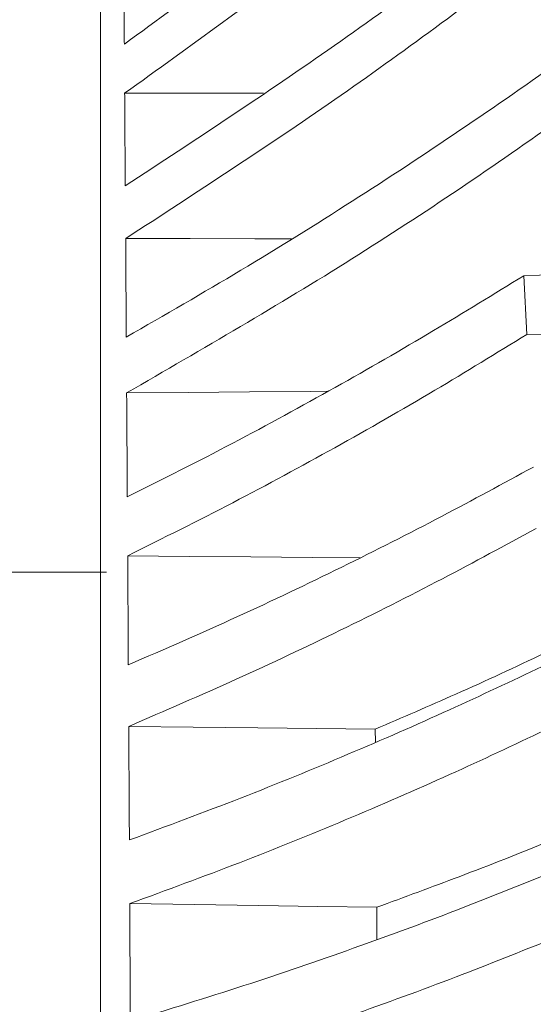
# Model space of a CAD drawing. Header units: millimetres. Extents: x 0 to 1118, y 0 to 864.
# Tile 29 of 256: x 214.6 to 220.03, y 116.61 to 127.02. Entities that reach past the tile are written whole.
import ezdxf

# ---------------------------------------------------------------- set-up
doc = ezdxf.new("R2010")
doc.units = ezdxf.units.MM
doc.styles.add('SLDTEXTSTYLE3', font='TXT', dxfattribs={"width": 0.605})
doc.dimstyles.new('SLDDIMSTYLE1', dxfattribs={"dimtxt": 3.175, "dimasz": 3.302, "dimexe": 0, "dimexo": 0.0625, "dimgap": 0.79375, "dimtad": 0, "dimtih": 1, "dimtoh": 1, "dimdec": 1, "dimlfac": 4, "dimrnd": 1e-09, "dimzin": 4, "dimdsep": 46, "dimtxsty": 'SLDTEXTSTYLE3', "dimsah": 1, "dimcen": 0.09, "dimadec": 0, "dimazin": 1, "dimtfac": 1, "dimtofl": 0, "dimtmove": 0, "dimatfit": 3, "dimfxl": 1, "dimfrac": 2, "dimtolj": 1, "dimtzin": 12, "dimarcsym": 0})

# ---------------------------------------------------------------- blocks, each defined once
blk = doc.blocks.new('_D_2')
at = {"color": 7, "linetype": 'Continuous', "lineweight": 0}
for p, q in [((261.226, 133.123), (154.079, 133.123)), ((155.679, 133.123), (155.679, 107.56)), ((155.679, 77.123), (155.679, 102.687)), ((261.226, 77.123), (154.079, 77.123))]:
    blk.add_line(p, q, dxfattribs=at)
for points in [[(155.679, 133.123), (155.171, 129.821), (156.187, 129.821)], [(155.679, 77.123), (156.187, 80.425), (155.171, 80.425)]]:
    blk.add_solid(points, dxfattribs=at)
at = {"color": 7, "linetype": 'Continuous', "lineweight": 0, "insert": (150.221, 106.78), "char_height": 3.175, "attachment_point": 1, "style": 'SLDTEXTSTYLE3'}
blk.add_mtext('224.0', dxfattribs=at)

msp = doc.modelspace()

# ---------------------------------------------------------------- linework, layer by layer
at = {"color": 7, "linetype": 'Continuous', "lineweight": 15}
for p, q in [((219.93, 124.316), (220.337, 124.331)), ((219.93, 124.316), (219.962, 123.694)), ((220.981, 123.674), (219.962, 123.694)), ((215.516, 121.179), (211.054, 121.179)), ((218.361, 119.379), (218.359, 119.517))]:
    msp.add_line(p, q, dxfattribs=at)
at = {"color": 7, "linetype": 'Continuous', "lineweight": 15, "flags": 128}
for points in [[(217.177, 126.248), (217.074, 126.248), (216.391, 126.247), (215.708, 126.246)], [(217.473, 124.706), (217.084, 124.707), (216.401, 124.708), (215.719, 124.709)], [(217.86, 123.093), (217.679, 123.091), (217.029, 123.086), (216.379, 123.08), (215.729, 123.075)], [(218.198, 121.331), (217.693, 121.335), (217.042, 121.341), (216.391, 121.346), (215.74, 121.352)], [(218.359, 119.517), (217.738, 119.524), (217.116, 119.531), (216.434, 119.539), (215.751, 119.547)], [(218.374, 117.632), (217.75, 117.641), (217.127, 117.651), (216.444, 117.661), (215.762, 117.671)]]:
    msp.add_lwpolyline(points, dxfattribs=at)
at = {"color": 7, "linetype": 'Continuous', "lineweight": 15}
for points, knots in [([(215.451, 134.747), (215.451, 134.713), (215.451, 134.643), (215.451, 134.189), (215.451, 133.483), (215.451, 132.5), (215.451, 131.249), (215.451, 129.733), (215.451, 127.976), (215.451, 125.996), (215.451, 123.811), (215.451, 121.442), (215.451, 118.913), (215.451, 116.247), (215.451, 113.471), (215.451, 110.61), (215.451, 107.694), (215.451, 104.748), (215.451, 101.803), (215.451, 98.886), (215.451, 96.028), (215.451, 93.17), (215.451, 91.348), (215.451, 90.403)], [0, 0, 0, 0, 0.046623, 0.093246, 0.139869, 0.186493, 0.234126, 0.281759, 0.329392, 0.377025, 0.424658, 0.472292, 0.519925, 0.567558, 0.615191, 0.662824, 0.710458, 0.758091, 0.805724, 0.853357, 0.90099, 0.948623, 1, 1, 1, 1]), ([(215.705, 126.767), (216.395, 127.271), (217.776, 128.277), (219.732, 129.859), (221.613, 131.484), (222.796, 132.604), (223.388, 133.164)], [0, 0, 0, 0, 0.250638, 0.501273, 0.750478, 1, 1, 1, 1]), ([(223.42, 132.643), (222.825, 132.079), (221.635, 130.95), (219.746, 129.322), (217.784, 127.743), (216.4, 126.745), (215.708, 126.246)], [0, 0, 0, 0, 0.250707, 0.501421, 0.750493, 1, 1, 1, 1]), ([(215.715, 125.267), (216.46, 125.756), (217.95, 126.736), (220.037, 128.292), (222.028, 129.898), (223.268, 131.009), (223.889, 131.565)], [0, 0, 0, 0, 0.250948, 0.501886, 0.75073, 1, 1, 1, 1]), ([(223.92, 131.008), (223.295, 130.446), (222.045, 129.324), (220.044, 127.714), (217.953, 126.162), (216.464, 125.194), (215.719, 124.709)], [0, 0, 0, 0, 0.251016, 0.502043, 0.750709, 1, 1, 1, 1]), ([(215.725, 123.666), (216.132, 123.9), (216.945, 124.369), (218.511, 125.344), (220.375, 126.606), (222.483, 128.184), (223.783, 129.279), (224.433, 129.827)], [0, 0, 0, 0, 0.125629, 0.251377, 0.502704, 0.751076, 1, 1, 1, 1]), ([(224.464, 129.236), (223.807, 128.682), (222.493, 127.572), (220.371, 125.99), (218.14, 124.473), (216.534, 123.542), (215.729, 123.075)], [0, 0, 0, 0, 0.2513447, 0.5027045, 0.7509167, 1, 1, 1, 1]), ([(215.699, 127.678), (215.699, 127.604), (215.7, 127.455), (215.702, 127.228), (215.703, 126.999), (215.704, 126.844), (215.705, 126.767)], [0, 0, 0, 0, 0.2509342, 0.5018684, 0.7509185, 1, 1, 1, 1]), ([(215.708, 126.246), (215.709, 126.166), (215.71, 126.005), (215.711, 125.761), (215.713, 125.515), (215.714, 125.35), (215.715, 125.267)], [0, 0, 0, 0, 0.250934, 0.501869, 0.750919, 1, 1, 1, 1]), ([(215.719, 124.709), (215.719, 124.623), (215.72, 124.452), (215.722, 124.192), (215.724, 123.93), (215.725, 123.754), (215.725, 123.666)], [0, 0, 0, 0, 0.250934, 0.501869, 0.750919, 1, 1, 1, 1]), ([(215.736, 121.974), (216.111, 122.162), (216.859, 122.54), (217.936, 123.129), (218.962, 123.72), (219.613, 124.121), (219.93, 124.316)], [0, 0, 0, 0, 0.255012, 0.510021, 0.761914, 1, 1, 1, 1]), ([(219.962, 123.694), (219.64, 123.496), (218.977, 123.089), (217.94, 122.496), (216.859, 121.909), (216.113, 121.538), (215.74, 121.352)], [0, 0, 0, 0, 0.241155, 0.496275, 0.748006, 1, 1, 1, 1]), ([(215.729, 123.075), (215.73, 122.984), (215.731, 122.803), (215.733, 122.528), (215.734, 122.252), (215.736, 122.066), (215.736, 121.974)], [0, 0, 0, 0, 0.250936, 0.501871, 0.75092, 1, 1, 1, 1]), ([(215.747, 120.197), (216.132, 120.365), (216.902, 120.7), (218.003, 121.227), (219.049, 121.756), (219.71, 122.116), (220.031, 122.291)], [0, 0, 0, 0, 0.255473, 0.510941, 0.762317, 1, 1, 1, 1]), ([(220.061, 121.642), (219.733, 121.463), (219.058, 121.096), (218, 120.564), (216.897, 120.041), (216.133, 119.712), (215.751, 119.547)], [0, 0, 0, 0, 0.2416839, 0.497291, 0.7484822, 1, 1, 1, 1]), ([(215.74, 121.352), (215.741, 121.256), (215.742, 121.065), (215.744, 120.777), (215.745, 120.488), (215.747, 120.294), (215.747, 120.197)], [0, 0, 0, 0, 0.250934, 0.501869, 0.750919, 1, 1, 1, 1]), ([(218.359, 119.517), (218.645, 119.64), (219.252, 119.902), (219.96, 120.227), (220.374, 120.433), (220.487, 120.489)], [0, 0, 0, 0, 0.392618, 0.834633, 1, 1, 1, 1]), ([(215.758, 118.345), (216.153, 118.491), (216.943, 118.784), (218.067, 119.245), (219.131, 119.71), (219.801, 120.027), (220.126, 120.181)], [0, 0, 0, 0, 0.256004, 0.511999, 0.762796, 1, 1, 1, 1]), ([(215.751, 119.547), (215.752, 119.448), (215.753, 119.249), (215.755, 118.949), (215.756, 118.648), (215.758, 118.446), (215.758, 118.345)], [0, 0, 0, 0, 0.250934, 0.501868, 0.750919, 1, 1, 1, 1]), ([(220.155, 119.507), (219.821, 119.349), (219.134, 119.025), (218.056, 118.557), (216.931, 118.099), (216.152, 117.814), (215.762, 117.671)], [0, 0, 0, 0, 0.242304, 0.498438, 0.749023, 1, 1, 1, 1]), ([(218.374, 117.632), (218.666, 117.739), (219.287, 117.968), (220.019, 118.255), (220.448, 118.44), (220.571, 118.492)], [0, 0, 0, 0, 0.387973, 0.825398, 1, 1, 1, 1]), ([(215.768, 116.427), (216.172, 116.551), (216.979, 116.799), (218.124, 117.193), (219.206, 117.591), (219.884, 117.864), (220.214, 117.996)], [0, 0, 0, 0, 0.256081, 0.512151, 0.7628, 1, 1, 1, 1]), ([(215.762, 117.671), (215.762, 117.568), (215.763, 117.362), (215.765, 117.051), (215.767, 116.74), (215.768, 116.531), (215.768, 116.427)], [0, 0, 0, 0, 0.250934, 0.501868, 0.750918, 1, 1, 1, 1]), ([(218.376, 117.291), (218.376, 117.301), (218.375, 117.415), (218.375, 117.529), (218.374, 117.632)], [0, 0, 0, 0, 0.089441, 1, 1, 1, 1]), ([(220.24, 117.301), (219.9, 117.165), (219.203, 116.885), (218.106, 116.485), (216.963, 116.094), (216.169, 115.853), (215.772, 115.732)], [0, 0, 0, 0, 0.242959, 0.499681, 0.749611, 1, 1, 1, 1])]:
    msp.add_open_spline(points, degree=3, knots=knots, dxfattribs=at)

# ---------------------------------------------------------------- dimensions: what is measured, and where the dimension line sits
at = {"color": 7, "linetype": 'Continuous', "lineweight": 0}
dim = msp.add_linear_dim(base=(155.679, 133.123), p1=(262.826, 77.123), p2=(262.826, 133.123), angle=90, dimstyle='SLDDIMSTYLE1', dxfattribs=at)
dim.commit()
dim.dimension.update_dxf_attribs({"geometry": '_D_2', "text_midpoint": (155.679, 105.123), "dimtype": 160})

doc.saveas('drawing.dxf')
